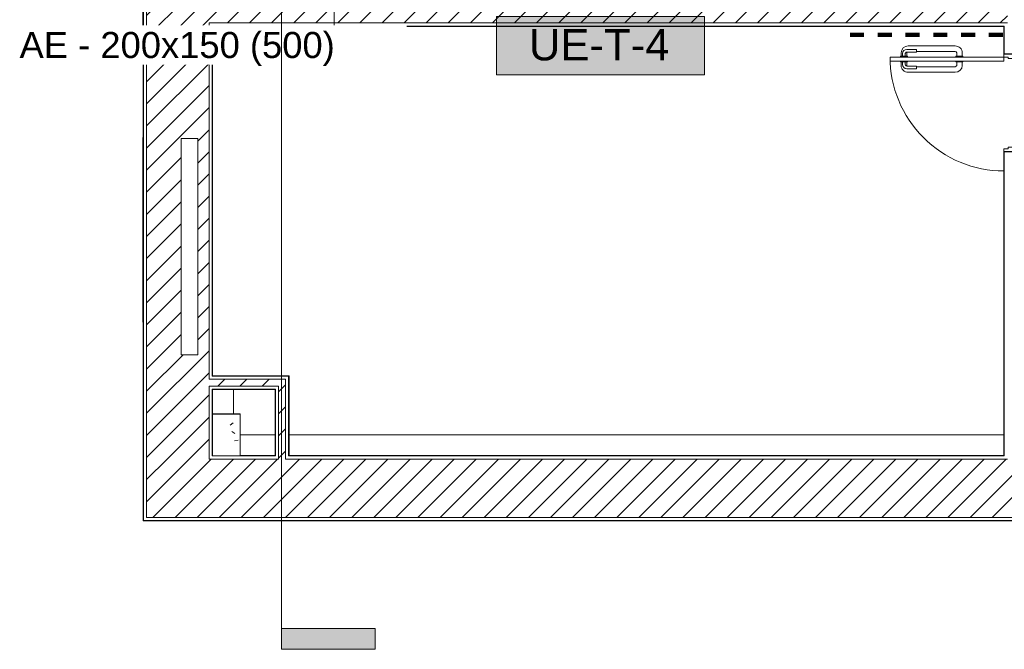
# Model space of a CAD drawing. Header units: metres. Extents: x 3 to 42.2, y -72.9 to -48.7.
# Tile 1 of 189: x 4.1 to 11.2, y -72.9 to -68.3. Entities that reach past the tile are written whole.
import ezdxf

# ---------------------------------------------------------------- set-up
doc = ezdxf.new("R2010")
doc.units = ezdxf.units.M
doc.linetypes.add('Traço', pattern=[0.006, 0.003, -0.003])
doc.linetypes.add('Traço_2_', pattern=[0.006, 0.003, -0.003])
for name, color, linetype, lineweight, true_color in [('A-AREA', 4, 'Traço', 100, 0x00ffff), ('M-EQPM-IDEN', 1, 'Continuous', 9, 0xff0000), ('M-HVAC-DUCT-IDEN', 1, 'Continuous', 9, 0xff0000)]:
    doc.layers.add(name, color=color, linetype=linetype, lineweight=lineweight, true_color=true_color)
for name, color, linetype, lineweight in [('A-COLS', 7, 'Continuous', 18), ('A-DOOR', 7, 'Continuous', 18), ('A-FLOR', 7, 'Continuous', 18), ('A-GLAZ', 7, 'Continuous', 18), ('A-WALL', 7, 'Continuous', 18), ('A-WALL-PATT', 7, 'Continuous', 18), ('G-ANNO-SYMB', 7, 'Continuous', 9), ('S-BEAM', 7, 'Continuous', 18), ('S-COLS', 7, 'Continuous', 18)]:
    doc.layers.add(name, color=color, linetype=linetype, lineweight=lineweight)
doc.styles.add('Arial_1', font='arial.ttf', dxfattribs={"height": 0.1874999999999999})
doc.styles.add('Arial_2', font='arial.ttf', dxfattribs={"height": 0.2249999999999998})
pattern_1 = [(49.99999999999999, (21.555, -62.92899999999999), (0.5465545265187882, -0.04781508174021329), [0.05715, -0.62865]), (355, (21.555, -62.92899999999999), (-0.1057276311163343, 0.5731658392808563), [0.04572, -0.50292]), (100.451, (21.601, -62.933), (0.440827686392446, 0.5253490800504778), [0.04857, -0.53427]), (46.184, (21.555, -62.776), (0.8132373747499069, -0.1261291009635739), [0.08573, -0.9429799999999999]), (96.636, (21.623, -62.787), (0.7122119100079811, 0.7422871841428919), [0.07286000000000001, -0.8014100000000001]), (351.184, (21.555, -62.776), (0.7122166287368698, 0.7422739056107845), [0.06858, -0.75438]), (21, (21.631, -62.81399999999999), (0.4548461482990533, -0.3067949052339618), [0.05715, -0.62865]), (326, (21.631, -62.81399999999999), (0.1854048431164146, 0.5525599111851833), [0.04572, -0.50292]), (71.45100000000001, (21.669, -62.84), (0.6402508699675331, 0.2457631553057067), [0.04857, -0.53427]), (37.50000000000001, (21.555, -62.92899999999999), (0.009260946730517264, 0.2536671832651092), [0.02515, -0.47168, 0.02515, -0.48539, -0.5048199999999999]), (37.50000000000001, (21.555, -62.92899999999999), (0.009260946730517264, 0.2536671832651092), [-1.007, 0.02515, -0.47968]), (7.499999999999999, (21.555, -62.92899999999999), (0.2004558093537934, 0.3005459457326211), [0.02515, -0.26594, 0.02515, -0.46025, -0.1924]), (7.499999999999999, (21.555, -62.92899999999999), (0.2004558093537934, 0.3005459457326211), [-0.7764800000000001, 0.02515, -0.16726]), (327.5, (21.385, -62.92899999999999), (0.4067681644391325, -0.01718819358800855), [0.02515, -0.16535, 0.02515, -0.56921, -0.78867]), (327.5, (21.385, -62.92899999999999), (0.4067681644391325, -0.01718819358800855), [-0.78486, 0.02515, -0.76352]), (317.5, (21.309, -62.92899999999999), (0.4443831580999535, 0.07627942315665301), [0.02515, -0.2225, 0.02515, -0.36957, -0.56007]), (317.5, (21.309, -62.92899999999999), (0.4443831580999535, 0.07627942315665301), [-0.64237, 0.02515, -0.53492])]
pattern_2 = [(45, (21.555, -62.92899999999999), (-0.0795495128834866, 0.0795495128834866), [])]

# ---------------------------------------------------------------- blocks, each defined once
blk = doc.blocks.new('Janelas 7 - Janelas 3-6874832-1PAV')
at = {"layer": 'A-GLAZ', "color": 253, "true_color": 0xaaaaaa}
for p, q in [((5.293064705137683, -70.74037582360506), (5.293064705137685, -69.18448203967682)), ((5.412193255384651, -69.18448203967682), (5.293064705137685, -69.18448203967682)), ((5.412193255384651, -69.18448203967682), (5.412193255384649, -70.74037582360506)), ((5.293064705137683, -70.74037582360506), (5.412193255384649, -70.74037582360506))]:
    blk.add_line(p, q, dxfattribs=at)
blk = doc.blocks.new('Concreto-Retangular-Coluna - 20 X 30-8710693-1PAV')
at = {"layer": 'S-COLS', "true_color": 0xaaaaaa}
h = blk.add_hatch(dxfattribs=at)
h.set_pattern_fill('FP_17', color=253, style=0, pattern_type=2)
h.set_pattern_definition([(49.99999999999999, (15.938, 8.394), (0.5465545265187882, -0.04781508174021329), [0.05715, -0.62865]), (355, (15.938, 8.394), (-0.1057276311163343, 0.5731658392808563), [0.04572, -0.50292]), (100.451, (15.983, 8.39), (0.440827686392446, 0.5253490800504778), [0.04857, -0.53427]), (46.184, (15.938, 8.546), (0.8132373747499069, -0.1261291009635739), [0.08572, -0.9429700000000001]), (96.636, (16.005, 8.536), (0.7122119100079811, 0.7422871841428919), [0.07286000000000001, -0.8014100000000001]), (351.184, (15.938, 8.546), (0.7122166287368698, 0.7422739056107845), [0.06858, -0.75438]), (21, (16.014, 8.508), (0.4548461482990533, -0.3067949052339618), [0.05715, -0.62865]), (326, (16.014, 8.508), (0.1854048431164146, 0.5525599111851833), [0.04572, -0.50292]), (71.45100000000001, (16.052, 8.482999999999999), (0.6402508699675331, 0.2457631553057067), [0.04857, -0.53427]), (37.50000000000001, (15.938, 8.394), (0.009260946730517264, 0.2536671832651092), [0.02515, -0.47168, 0.02515, -0.48539, -0.5048199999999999]), (37.50000000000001, (15.938, 8.394), (0.009260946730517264, 0.2536671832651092), [-1.007, 0.02515, -0.47968]), (7.499999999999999, (15.938, 8.394), (0.2004558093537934, 0.3005459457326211), [0.02515, -0.26594, 0.02515, -0.46025, -0.1924]), (7.499999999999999, (15.938, 8.394), (0.2004558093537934, 0.3005459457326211), [-0.7764800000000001, 0.02515, -0.16726]), (327.5, (15.768, 8.394), (0.4067681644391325, -0.01718819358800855), [0.02515, -0.16535, 0.02515, -0.56921, -0.78867]), (327.5, (15.768, 8.394), (0.4067681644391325, -0.01718819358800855), [-0.78486, 0.02515, -0.76352]), (317.5, (15.692, 8.394), (0.4443831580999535, 0.07627942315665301), [0.02515, -0.2225, 0.02515, -0.36957, -0.56007]), (317.5, (15.692, 8.394), (0.4443831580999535, 0.07627942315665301), [-0.64237, 0.02515, -0.53492])])
h.paths.add_polyline_path([(0.09999999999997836, -0.1500000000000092), (0.09999999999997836, 0.1499999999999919), (-0.1000000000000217, 0.1499999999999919), (-0.1000000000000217, -0.1500000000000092)])
at = {"layer": 'S-COLS', "color": 253, "true_color": 0xaaaaaa}
for p, q in [((0.09999999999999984, 0.15), (-0.1000000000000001, 0.15)), ((-0.1000000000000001, 0.15), (-0.1000000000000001, -0.1499999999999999)), ((0.09999999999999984, -0.1499999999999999), (0.09999999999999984, 0.15)), ((-0.1000000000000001, -0.1499999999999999), (0.09999999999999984, -0.1499999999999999))]:
    blk.add_line(p, q, dxfattribs=at)
blk = doc.blocks.new('Porta banheiros - deposito-8706865-1PAV')
at = {"layer": 'A-DOOR', "color": 253, "true_color": 0xaaaaaa}
for p, q in [((-0.3200000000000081, -0.09999999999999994), (-0.3500000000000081, -0.09999999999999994)), ((-0.3200000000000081, -0.2199999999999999), (-0.3200000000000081, -0.09999999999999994)), ((0.3499999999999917, -0.09999999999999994), (0.3199999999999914, -0.09999999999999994)), ((0.3199999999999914, -0.09999999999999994), (0.3199999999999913, -0.2199999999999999)), ((-0.3500000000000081, -0.2500000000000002), (-0.3300000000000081, -0.2500000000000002)), ((-0.3300000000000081, -0.2500000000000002), (-0.3300000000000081, -0.2199999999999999)), ((-0.3300000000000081, -0.2199999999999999), (-0.3200000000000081, -0.2199999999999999)), ((-0.3300000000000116, -1.070000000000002), (-0.3300000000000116, -0.2500000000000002)), ((-0.3300000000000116, -0.2500000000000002), (-0.300000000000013, -0.2500000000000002)), ((-0.300000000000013, -0.2500000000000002), (-0.300000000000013, -1.070000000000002)), ((0.3199999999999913, -0.2199999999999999), (0.3299999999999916, -0.2199999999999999)), ((0.3299999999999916, -0.2199999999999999), (0.3299999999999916, -0.2500000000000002)), ((0.3299999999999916, -0.2500000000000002), (0.3499999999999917, -0.2500000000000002)), ((-0.3600000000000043, -0.5499999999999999), (-0.3350000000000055, -0.5499999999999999)), ((-0.3350000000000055, -0.5950000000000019), (-0.3350000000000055, -0.545)), ((-0.3350000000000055, -0.545), (-0.3300000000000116, -0.545)), ((-0.2950000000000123, -0.545), (-0.300000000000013, -0.545)), ((-0.2950000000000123, -0.595), (-0.2950000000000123, -0.545)), ((-0.270000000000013, -0.5499999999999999), (-0.2950000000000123, -0.5499999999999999)), ((-0.4100000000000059, -0.9400000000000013), (-0.4100000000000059, -0.6000000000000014)), ((-0.3700000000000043, -0.6000000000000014), (-0.3700000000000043, -0.8800000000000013)), ((-0.3350000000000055, -0.5900000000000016), (-0.3600000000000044, -0.5900000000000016)), ((-0.3300000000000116, -0.5950000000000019), (-0.3350000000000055, -0.5950000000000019)), ((-0.300000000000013, -0.595), (-0.2950000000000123, -0.595)), ((-0.2950000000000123, -0.5899999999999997), (-0.2700000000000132, -0.5899999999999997)), ((-0.2600000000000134, -0.5999999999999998), (-0.2600000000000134, -0.8800000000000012)), ((-0.2200000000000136, -0.9400000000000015), (-0.2200000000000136, -0.6000000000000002)), ((-0.3650000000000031, -0.8800000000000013), (-0.3850000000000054, -0.8800000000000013)), ((-0.3850000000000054, -0.8800000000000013), (-0.3850000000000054, -0.9500000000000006)), ((-0.3650000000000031, -0.9500000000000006), (-0.3650000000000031, -0.8800000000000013)), ((-0.2650000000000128, -0.8800000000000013), (-0.2450000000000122, -0.8800000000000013)), ((-0.2650000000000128, -0.9500000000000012), (-0.2650000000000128, -0.8800000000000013)), ((-0.2450000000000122, -0.8800000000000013), (-0.2450000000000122, -0.9500000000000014)), ((-0.3600000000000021, -0.9500000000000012), (-0.3350000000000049, -0.9500000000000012)), ((-0.3350000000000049, -0.9900000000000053), (-0.3600000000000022, -0.9900000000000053)), ((-0.3350000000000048, -0.960000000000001), (-0.3550000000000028, -0.960000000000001)), ((-0.3550000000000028, -0.9800000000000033), (-0.3350000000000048, -0.9800000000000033)), ((-0.3350000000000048, -0.9950000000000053), (-0.3350000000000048, -0.9450000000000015)), ((-0.3350000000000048, -0.9450000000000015), (-0.3300000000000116, -0.9450000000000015)), ((-0.2950000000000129, -0.9450000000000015), (-0.300000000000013, -0.9450000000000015)), ((-0.2950000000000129, -0.995000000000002), (-0.2950000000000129, -0.9450000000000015)), ((-0.2700000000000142, -0.9500000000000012), (-0.2950000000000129, -0.9500000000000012)), ((-0.2950000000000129, -0.9600000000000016), (-0.2750000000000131, -0.9600000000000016)), ((-0.275000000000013, -0.9800000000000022), (-0.2950000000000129, -0.9800000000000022)), ((-0.2950000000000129, -0.990000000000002), (-0.2700000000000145, -0.990000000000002)), ((-0.3300000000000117, -0.9950000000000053), (-0.3350000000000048, -0.9950000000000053)), ((-0.300000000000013, -0.995000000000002), (-0.2950000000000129, -0.995000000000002)), ((-0.300000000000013, -1.070000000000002), (-0.3300000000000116, -1.070000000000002))]:
    blk.add_line(p, q, dxfattribs=at)
for centre, radius, start, end in [((-0.3300000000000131, -0.2500000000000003), 0.8199999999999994, 269.9999999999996, 5.088887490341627e-14), ((-0.3600000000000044, -0.6000000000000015), 0.05000000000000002, 90.00000000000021, 180.0000000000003), ((-0.2700000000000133, -0.5999999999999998), 0.05, 2.258193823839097e-13, 90.00000000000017), ((-0.3600000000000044, -0.6000000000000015), 0.01000000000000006, 90, 180), ((-0.2700000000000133, -0.5999999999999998), 0.009999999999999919, 3.116943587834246e-13, 90.00000000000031), ((-0.3600000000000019, -0.9400000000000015), 0.05000000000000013, 180.0000000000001, 269.9999999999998), ((-0.3550000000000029, -0.9500000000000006), 0.03000000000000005, 179.9999999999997, 269.9999999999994), ((-0.3600000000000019, -0.9400000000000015), 0.01000000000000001, 239.9999999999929, 269.9999999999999), ((-0.3550000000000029, -0.9500000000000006), 0.01000000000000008, 179.9999999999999, 270.0000000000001), ((-0.2750000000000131, -0.9500000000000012), 0.03, 269.9999999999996, 359.9999999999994), ((-0.2750000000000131, -0.9500000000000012), 0.009999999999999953, 269.9999999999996, 0), ((-0.2700000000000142, -0.9400000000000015), 0.04999999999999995, 269.9999999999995, 4.770832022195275e-13), ((-0.2700000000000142, -0.9400000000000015), 0.009999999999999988, 269.9999999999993, 300.0000000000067)]:
    blk.add_arc(centre, radius, start, end, dxfattribs=at)
blk = doc.blocks.new('4 GRE - ESCOLA DE CINEMA E AUDIOVISUAL CINE REX R07_rvt-1-1PAV')
at = {"layer": 'A-WALL-PATT', "true_color": 0xd4d4d4}
h = blk.add_hatch(dxfattribs=at)
h.set_pattern_fill('FP_1', color=254, style=0, pattern_type=2)
h.set_pattern_definition(pattern_1)
h.paths.add_polyline_path([(5.021173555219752, -71.93944224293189), (5.021173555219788, -50.57154163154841), (5.018673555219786, -50.57154163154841), (5.018673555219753, -71.93944224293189)])
h = blk.add_hatch(dxfattribs=at)
h.set_pattern_fill('FP_2', color=254, style=0, pattern_type=2)
h.set_pattern_definition(pattern_2)
h.paths.add_polyline_path([(5.493673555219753, -71.4969422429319), (5.493673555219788, -50.59654163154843), (5.043673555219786, -50.59654163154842), (5.043673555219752, -71.4969422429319), (5.163426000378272, -71.4969422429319)])
h.paths.add_polyline_path([(5.293064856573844, -70.74527413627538), (5.293064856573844, -69.18938035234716), (5.41219340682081, -69.18938035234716), (5.41219340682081, -70.74527413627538)])
h.paths.add_polyline_path([(5.323353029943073, -66.77194903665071), (5.323353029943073, -65.41344764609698), (5.3703559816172, -65.41344764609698), (5.3703559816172, -66.77194903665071)])
h.paths.add_polyline_path([(5.359011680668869, -57.40405959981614), (5.266791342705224, -57.40405959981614), (5.266791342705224, -56.04569234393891), (5.359011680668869, -56.04569234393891), (5.359011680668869, -57.35030330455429)])
h.paths.add_polyline_path([(5.42623679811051, -53.49711918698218), (5.287549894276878, -53.49711918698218), (5.287549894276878, -51.96894241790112), (5.42623679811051, -51.96894241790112), (5.42623679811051, -53.45830423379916)])
h = blk.add_hatch(dxfattribs=at)
h.set_pattern_fill('FP_1', color=254, style=0, pattern_type=2)
h.set_pattern_definition(pattern_1)
h.paths.add_polyline_path([(5.516173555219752, -71.47194224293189), (5.51730015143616, -71.47194224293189), (5.517748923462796, -71.17262227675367), (5.518673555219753, -71.17262227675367), (5.518673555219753, -70.9944422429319), (5.516173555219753, -70.9944422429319), (5.516173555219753, -71.16607893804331)])
h.paths.add_polyline_path([(5.516173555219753, -70.8994422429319), (5.518673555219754, -70.8994422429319), (5.518673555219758, -68.38012227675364), (5.516173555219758, -68.38012227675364), (5.516173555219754, -70.39359264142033)])
h.paths.add_polyline_path([(5.516173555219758, -67.88512227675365), (5.518673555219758, -67.88512227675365), (5.518673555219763, -65.84792525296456), (5.516173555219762, -65.84792525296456), (5.516173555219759, -67.68989060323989)])
h.paths.add_polyline_path([(5.518673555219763, -65.63292525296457), (5.518673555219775, -57.58592525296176), (5.516173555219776, -57.58592525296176), (5.516173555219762, -65.63292525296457)])
h.paths.add_polyline_path([(5.516173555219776, -57.37092525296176), (5.518673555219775, -57.37092525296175), (5.518673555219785, -51.34545581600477), (5.517300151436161, -51.34545581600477), (5.517300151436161, -51.06904163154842), (5.516173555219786, -51.06904163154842), (5.516173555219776, -57.26132559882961)])
h = blk.add_hatch(dxfattribs=at)
h.set_pattern_fill('FP_1', color=254, style=0, pattern_type=2)
h.set_pattern_definition(pattern_1)
h.paths.add_polyline_path([(11.22228762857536, -71.4719422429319), (11.22228762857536, -69.28512227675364), (11.46978762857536, -69.28512227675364), (11.46978762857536, -69.28262227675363), (11.21978762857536, -69.28262227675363), (11.21978762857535, -71.4719422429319)])
h.paths.add_polyline_path([(11.21978762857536, -68.58262227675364), (11.46978762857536, -68.58262227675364), (11.46978762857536, -68.58012227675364), (11.22228762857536, -68.58012227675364), (11.22228762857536, -68.38012227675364), (11.21978762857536, -68.38012227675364), (11.21978762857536, -68.38262227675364)])
h.paths.add_polyline_path([(11.22228762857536, -67.88512227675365), (11.22228762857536, -66.59415712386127), (11.21978762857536, -66.59415712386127), (11.21978762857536, -67.88512227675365)])
h.paths.add_polyline_path([(11.22228762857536, -66.24415712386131), (11.22228762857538, -54.16154163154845), (11.21978762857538, -54.16154163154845), (11.22008615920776, -66.24415712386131)])
h = blk.add_hatch(dxfattribs=at)
h.set_pattern_fill('FP_2', color=254, style=0, pattern_type=2)
h.set_pattern_definition(pattern_2)
h.paths.add_polyline_path([(5.493673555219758, -68.35762227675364), (11.24478762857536, -68.35762227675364), (11.24478762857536, -67.90762227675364), (5.493673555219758, -67.90762227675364), (5.493673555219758, -68.07613375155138)])
h = blk.add_hatch(dxfattribs=at)
h.set_pattern_fill('FP_1', color=254, style=0, pattern_type=2)
h.set_pattern_definition(pattern_1)
h.paths.add_polyline_path([(10.0950256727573, -68.38262227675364), (11.21978762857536, -68.38262227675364), (11.21978762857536, -68.38012227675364), (5.518673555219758, -68.38012227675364), (5.518673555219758, -68.38262227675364), (8.862125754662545, -68.38262227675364)])
h = blk.add_hatch(dxfattribs=at)
h.set_pattern_fill('FP_2', color=254, style=0, pattern_type=2)
h.set_pattern_definition(pattern_2)
h.paths.add_polyline_path([(5.516173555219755, -70.97194224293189), (6.044450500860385, -70.97194224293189), (6.044450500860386, -70.9219422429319), (5.493673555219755, -70.9219422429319), (5.493673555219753, -70.97194224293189)])
h = blk.add_hatch(dxfattribs=at)
h.set_pattern_fill('FP_2', color=254, style=0, pattern_type=2)
h.set_pattern_definition(pattern_2)
h.paths.add_polyline_path([(5.994450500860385, -71.4969422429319), (6.044450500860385, -71.4969422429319), (6.044450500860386, -70.97194224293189), (5.994450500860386, -70.97194224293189), (5.994450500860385, -71.47444224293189)])
h = blk.add_hatch(dxfattribs=at)
h.set_pattern_fill('FP_2', color=254, style=0, pattern_type=2)
h.set_pattern_definition(pattern_2)
h.paths.add_polyline_path([(10.0950256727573, -71.91694224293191), (11.51978762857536, -71.91694224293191), (11.51978762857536, -71.49694224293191), (5.043673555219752, -71.4969422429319), (5.043673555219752, -71.91694224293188), (7.629225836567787, -71.9169422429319)])
h = blk.add_hatch(dxfattribs=at)
h.set_pattern_fill('FP_1', color=254, style=0, pattern_type=2)
h.set_pattern_definition(pattern_1)
h.paths.add_polyline_path([(10.0950256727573, -71.4744422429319), (11.22228762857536, -71.4744422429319), (11.22228762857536, -71.47194224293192), (6.066950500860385, -71.47194224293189), (6.066950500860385, -71.47444224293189), (7.629225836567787, -71.47444224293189)])
h.paths.add_polyline_path([(5.516173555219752, -71.47444224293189), (5.971950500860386, -71.47444224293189), (5.971950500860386, -71.47194224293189), (5.516173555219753, -71.47194224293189)])
h = blk.add_hatch(dxfattribs=at)
h.set_pattern_fill('FP_1', color=254, style=0, pattern_type=2)
h.set_pattern_definition(pattern_1)
h.paths.add_polyline_path([(11.51978762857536, -71.9419422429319), (11.51978762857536, -71.9394422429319), (5.018673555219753, -71.93944224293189), (5.018673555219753, -71.94194224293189), (10.0950256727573, -71.9419422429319)])
at = {"layer": 'A-AREA', "color": 131, "linetype": 'Traço_2_', "true_color": 0xaaffff}
blk.add_line((10.11199770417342, -68.44342525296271), (11.21978762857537, -68.44342525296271), dxfattribs=at)
at = {"layer": 'A-WALL', "color": 253, "true_color": 0xaaaaaa}
for p, q in [((5.018673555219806, -50.57154163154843), (5.018673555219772, -71.47194224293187)), ((5.021173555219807, -50.57404163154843), (5.021173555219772, -71.47194224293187)), ((5.043673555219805, -50.59654163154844), (5.043673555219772, -71.47194224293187)), ((5.017339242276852, -68.56292798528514), (5.017339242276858, -64.07694224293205)), ((5.493673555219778, -68.35762227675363), (5.516173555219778, -68.35762227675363)), ((5.493673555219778, -68.35762227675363), (5.493673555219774, -70.92194224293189)), ((5.516173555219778, -68.35762227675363), (5.518673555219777, -68.35762227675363)), ((5.516173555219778, -68.38012227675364), (5.518673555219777, -68.38012227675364)), ((5.516173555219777, -68.38012227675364), (5.516173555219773, -70.89944224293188)), ((5.518673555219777, -68.35762227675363), (11.21978762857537, -68.35762227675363)), ((5.518673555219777, -68.38012227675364), (11.21978762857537, -68.38012227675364)), ((5.518673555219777, -68.38262227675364), (11.21978762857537, -68.38262227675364)), ((5.518673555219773, -70.89694224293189), (5.518673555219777, -68.38262227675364)), ((11.22228762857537, -68.35762227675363), (11.21978762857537, -68.35762227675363)), ((11.22228762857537, -68.38012227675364), (11.21978762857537, -68.38012227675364)), ((11.21978762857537, -68.38262227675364), (11.21978762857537, -68.58262227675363)), ((11.24478762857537, -68.35762227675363), (11.22228762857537, -68.35762227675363)), ((11.22228762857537, -68.38012227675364), (11.22228762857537, -68.58012227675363)), ((5.018673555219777, -68.56292798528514), (5.017339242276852, -68.56292798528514)), ((11.21978762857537, -68.58262227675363), (11.71978762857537, -68.58262227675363)), ((11.22228762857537, -68.58012227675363), (11.46978762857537, -68.58012227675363)), ((5.017339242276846, -70.511942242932), (5.017339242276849, -69.181942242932)), ((5.018673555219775, -69.181942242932), (5.017339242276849, -69.181942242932)), ((11.21978762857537, -69.28262227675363), (11.21978762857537, -71.47194224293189)), ((11.71978762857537, -69.28262227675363), (11.21978762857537, -69.28262227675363)), ((11.22228762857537, -69.28512227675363), (11.22228762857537, -71.47194224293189)), ((11.46978762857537, -69.28512227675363), (11.22228762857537, -69.28512227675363)), ((5.018788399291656, -70.511942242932), (5.017339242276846, -70.511942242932)), ((5.493673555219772, -70.92194224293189), (5.516173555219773, -70.92194224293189)), ((5.516173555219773, -70.89944224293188), (5.518673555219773, -70.89944224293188)), ((5.516173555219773, -70.92194224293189), (5.518673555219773, -70.92194224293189)), ((6.069450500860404, -70.89694224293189), (5.518673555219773, -70.89694224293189)), ((6.066950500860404, -70.89944224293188), (5.518673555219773, -70.89944224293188)), ((6.044450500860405, -70.92194224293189), (5.518673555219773, -70.92194224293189)), ((6.044450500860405, -70.92194224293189), (6.044450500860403, -70.97194224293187)), ((6.066950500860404, -70.89944224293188), (6.066950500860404, -70.92194224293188)), ((6.066950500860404, -70.92194224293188), (6.066950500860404, -70.9969422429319)), ((6.069450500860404, -70.89944224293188), (6.069450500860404, -70.89694224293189)), ((6.069450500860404, -70.9969422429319), (6.069450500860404, -70.89944224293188)), ((5.493673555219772, -70.97194224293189), (5.516173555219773, -70.97194224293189)), ((5.493673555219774, -70.97194224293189), (5.493673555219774, -71.47194224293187)), ((5.516173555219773, -70.97194224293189), (5.518673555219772, -70.97194224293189)), ((5.516173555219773, -70.9944422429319), (5.518673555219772, -70.9944422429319)), ((5.516173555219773, -70.99444224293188), (5.516173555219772, -71.47194224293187)), ((5.994450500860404, -70.97194224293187), (5.518673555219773, -70.97194224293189)), ((5.971950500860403, -70.9944422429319), (5.518673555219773, -70.9944422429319)), ((5.518673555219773, -70.9969422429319), (5.969450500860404, -70.9969422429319)), ((5.518673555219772, -71.17262227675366), (5.518673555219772, -70.9969422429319)), ((5.969450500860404, -70.9969422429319), (5.969450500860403, -71.47194224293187)), ((5.971950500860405, -70.9944422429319), (5.971950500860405, -70.9969422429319)), ((5.971950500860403, -71.47194224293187), (5.971950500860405, -70.9969422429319)), ((5.994450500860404, -70.97194224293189), (5.994450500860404, -70.9944422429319)), ((5.994450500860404, -70.9944422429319), (5.994450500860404, -70.9969422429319)), ((5.994450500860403, -71.47194224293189), (5.994450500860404, -70.9969422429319)), ((6.044450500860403, -70.97194224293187), (6.044450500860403, -70.9969422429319)), ((6.044450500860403, -71.47194224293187), (6.044450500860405, -70.9969422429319)), ((6.066950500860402, -71.47194224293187), (6.066950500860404, -70.9969422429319)), ((6.069450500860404, -71.47194224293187), (6.069450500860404, -70.9969422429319)), ((5.018673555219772, -71.47194224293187), (5.018673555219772, -71.93944224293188)), ((5.021173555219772, -71.91694224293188), (5.021173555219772, -71.47194224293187)), ((5.043673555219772, -71.49694224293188), (5.043673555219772, -71.47194224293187)), ((5.043673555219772, -71.91694224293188), (5.043673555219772, -71.49694224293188)), ((5.493673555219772, -71.47444224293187), (5.493673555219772, -71.47194224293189)), ((5.493673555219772, -71.49694224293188), (5.493673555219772, -71.47444224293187)), ((5.493673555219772, -71.49694224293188), (5.994450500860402, -71.49694224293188)), ((5.516173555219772, -71.47444224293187), (5.516173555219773, -71.47194224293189)), ((5.516173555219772, -71.47444224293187), (5.971950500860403, -71.47444224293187)), ((5.969450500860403, -71.47194224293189), (5.717300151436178, -71.47194224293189)), ((5.971950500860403, -71.47444224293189), (5.971950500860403, -71.47194224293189)), ((5.994450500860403, -71.47444224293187), (5.994450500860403, -71.47194224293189)), ((5.994450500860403, -71.49694224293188), (5.994450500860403, -71.47444224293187)), ((6.044450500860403, -71.47444224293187), (6.044450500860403, -71.47194224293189)), ((6.044450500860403, -71.49694224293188), (6.044450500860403, -71.47444224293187)), ((6.044450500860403, -71.49694224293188), (11.24478762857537, -71.4969422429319)), ((6.066950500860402, -71.47444224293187), (6.066950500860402, -71.47194224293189)), ((6.066950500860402, -71.47444224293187), (11.22228762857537, -71.47444224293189)), ((11.21978762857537, -71.4719422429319), (6.069450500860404, -71.47194224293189)), ((11.22228762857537, -71.4719422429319), (11.22228762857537, -71.47444224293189)), ((5.021173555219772, -71.93944224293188), (5.021173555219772, -71.91694224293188)), ((5.043673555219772, -71.91694224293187), (11.51978762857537, -71.91694224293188)), ((5.018673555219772, -71.93944224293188), (5.018673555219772, -71.94194224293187)), ((5.018673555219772, -71.94194224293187), (11.51978762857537, -71.94194224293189)), ((5.021173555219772, -71.93944224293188), (11.51978762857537, -71.93944224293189))]:
    blk.add_line(p, q, dxfattribs=at)
at = {"layer": 'S-BEAM', "color": 253, "true_color": 0xaaaaaa}
for p, q in [((5.969450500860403, -71.3219422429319), (5.718621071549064, -71.3219422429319)), ((11.21995911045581, -71.32194224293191), (6.069450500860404, -71.3219422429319))]:
    blk.add_line(p, q, dxfattribs=at)
at = {"layer": 'A-DOOR', "color": 253, "lineweight": 18, "true_color": 0xaaaaaa, "rotation": 269.9999999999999}
blk.add_blockref('Porta banheiros - deposito-8706865-1PAV', (11.46978762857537, -68.93262227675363), dxfattribs=at)
at = {"layer": 'A-GLAZ', "color": 253, "lineweight": 18, "true_color": 0xaaaaaa}
blk.add_blockref('Janelas 7 - Janelas 3-6874832-1PAV', (1.514361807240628e-07, -0.004898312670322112), dxfattribs=at)
at = {"layer": 'S-COLS', "color": 253, "lineweight": 18, "true_color": 0xaaaaaa}
blk.add_blockref('Concreto-Retangular-Coluna - 20 X 30-8710693-1PAV', (5.61730015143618, -71.32262227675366), dxfattribs=at)
blk = doc.blocks.new('Family - L113-299058-1PAV')
at = {"layer": 'A-FLOR', "color": 253, "true_color": 0xaaaaaa}
blk.add_line((-3.035849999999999, -1.269240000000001), (-3.035849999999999, -1.09416999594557), dxfattribs=at)
blk = doc.blocks.new('Family - P51-299860-1PAV')
at = {"layer": 'S-COLS', "color": 253, "true_color": 0xaaaaaa}
for p, q in [((0.1, 0.1500000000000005), (-0.1, 0.1500000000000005)), ((0.1, -0.1500000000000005), (0.1, 0.1500000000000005)), ((0.0986790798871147, -0.1500000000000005), (0.1, -0.1500000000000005))]:
    blk.add_line(p, q, dxfattribs=at)
blk = doc.blocks.new('Family - P51-301571-1PAV')
at = {"layer": 'S-COLS', "color": 253, "true_color": 0xaaaaaa}
for p, q in [((0.1, 0.1500000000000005), (-0.1, 0.1500000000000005)), ((0.1, -0.1500000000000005), (0.1, 0.1500000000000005)), ((0.0986790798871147, -0.1500000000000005), (0.1, -0.1500000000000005))]:
    blk.add_line(p, q, dxfattribs=at)
blk = doc.blocks.new('ESTRUTURAL CINE REX _011_IFC-1-1PAV')
at = {"layer": 'A-COLS', "color": 253, "lineweight": 18, "true_color": 0xaaaaaa}
blk.add_blockref('Family - P51-301571-1PAV', (5.618621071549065, -71.32202227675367), dxfattribs=at)
at = {"layer": 'A-FLOR', "color": 253, "lineweight": 18, "true_color": 0xaaaaaa}
blk.add_blockref('Family - L113-299058-1PAV', (8.704471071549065, -69.90277224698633), dxfattribs=at)
at = {"layer": 'S-COLS', "color": 253, "lineweight": 18, "true_color": 0xaaaaaa}
blk.add_blockref('Family - P51-299860-1PAV', (5.618621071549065, -71.32202227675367), dxfattribs=at)
blk = doc.blocks.new('M_Identificador de equipamento mecânico_BTS - Em caixas-817025-1PAV')
at = {"layer": 'M-EQPM-IDEN', "true_color": 0xf5f5f5}
blk.add_hatch(color=7, dxfattribs=at).paths.add_polyline_path([(0.01, 0.002800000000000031), (0.01, -0.002799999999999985), (-0.009999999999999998, -0.002799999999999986), (-0.009999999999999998, 0.002800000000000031)])
at = {"layer": 'M-EQPM-IDEN'}
for p, q in [((0.01, 0.002800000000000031), (-0.009999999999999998, 0.002800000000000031)), ((-0.009999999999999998, 0.002800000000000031), (-0.009999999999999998, -0.002799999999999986)), ((-0.009999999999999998, 0.002800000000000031), (0.01, 0.002800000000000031)), ((-0.009999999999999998, -0.002799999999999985), (-0.009999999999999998, 0.002800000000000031)), ((0.01, -0.002799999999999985), (0.01, 0.002800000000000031)), ((0.01, 0.002800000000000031), (0.01, -0.002799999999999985)), ((-0.009999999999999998, -0.002799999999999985), (0.01, -0.002799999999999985)), ((0.01, -0.002799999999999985), (-0.009999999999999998, -0.002799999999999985))]:
    blk.add_line(p, q, dxfattribs=at)
blk = doc.blocks.new('Corte - M_Final do corte - Preenchido-28045-1PAV')
at = {"layer": 'G-ANNO-SYMB'}
blk.add_hatch(color=256, dxfattribs=at).paths.add_polyline_path([(0, 0.008999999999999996), (0, 0), (-0.002, 0), (-0.002, 0.008999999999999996)])
for p, q in [((0, 0.008999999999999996), (-0.002, 0.008999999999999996)), ((-0.002, 0.008999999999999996), (-0.002, 0)), ((0, 0), (0, 0.008999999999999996)), ((-0.002, 0), (0, 0))]:
    blk.add_line(p, q, dxfattribs=at)

msp = doc.modelspace()

# ---------------------------------------------------------------- linework, layer by layer
at = {"layer": 'M-HVAC-DUCT-IDEN'}
msp.add_line((6.395350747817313, -67.29915712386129), (6.3953507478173, -68.52066062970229), dxfattribs=at)

# ---------------------------------------------------------------- block references
at = {"lineweight": 5}
for name in ['4 GRE - ESCOLA DE CINEMA E AUDIOVISUAL CINE REX R07_rvt-1-1PAV', 'ESTRUTURAL CINE REX _011_IFC-1-1PAV']:
    msp.add_blockref(name, (0, 0), dxfattribs=at)
at = {"layer": 'G-ANNO-SYMB', "extrusion": (0, 0, -1), "xscale": 74.99999999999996, "yscale": 74.99999999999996, "zscale": 74.99999999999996, "rotation": 90.00000000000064}
msp.add_blockref('Corte - M_Final do corte - Preenchido-28045-1PAV', (-6.015771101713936, -72.7160135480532), dxfattribs=at)
at = {"layer": 'M-EQPM-IDEN', "xscale": 74.99999999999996, "yscale": 74.99999999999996, "zscale": 74.99999999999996}
msp.add_blockref('M_Identificador de equipamento mecânico_BTS - Em caixas-817025-1PAV', (8.313909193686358, -68.5206606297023), dxfattribs=at)

# ---------------------------------------------------------------- texts
at = {"layer": 'M-EQPM-IDEN', "color": 7, "insert": (7.79761849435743, -68.40193226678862), "char_height": 0.2249999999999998, "width": 1.244619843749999, "attachment_point": 1, "style": 'Arial_2'}
msp.add_mtext('UE-T-4', dxfattribs=at)

# ---------------------------------------------------------------- next in the draw order: texts
at = {"layer": 'M-HVAC-DUCT-IDEN', "color": 7, "insert": (4.128100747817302, -68.4224106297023), "char_height": 0.1874999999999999, "width": 2.741771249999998, "attachment_point": 1, "style": 'Arial_1', "bg_fill": 3, "box_fill_scale": 1.25, "bg_fill_color": 256, "bg_fill_true_color": 13158600, "bg_fill_transparency": 0}
msp.add_mtext('AE - 200x150 (500)', dxfattribs=at)

# ---------------------------------------------------------------- next in the draw order: linework, layer by layer
at = {"layer": 'G-ANNO-SYMB'}
msp.add_line((6.015771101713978, -50.45606500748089), (6.01577110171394, -72.71601354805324), dxfattribs=at)

doc.saveas('drawing.dxf')
